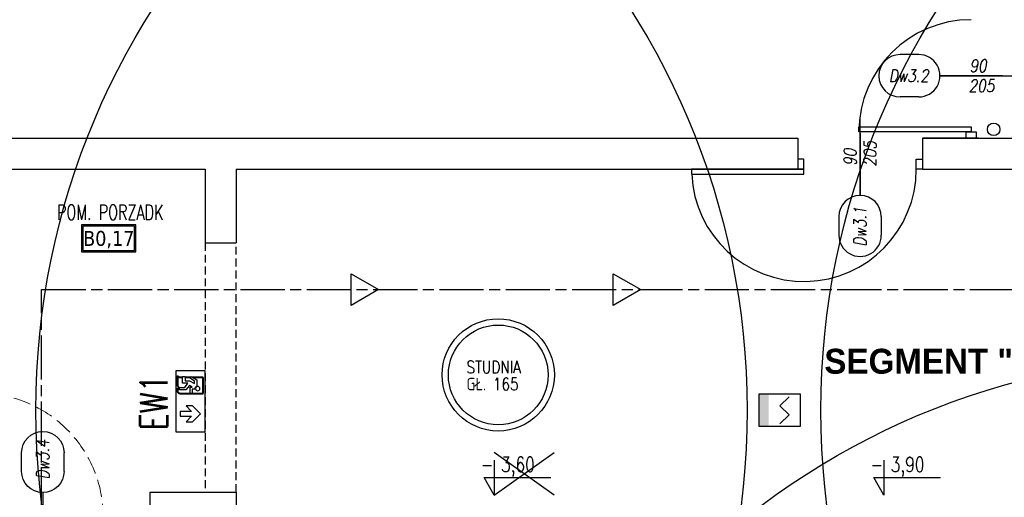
# Model space of a CAD drawing. Header units: millimetres. Extents: x 42924 to 92944, y -369470 to -179866.
# Tile 45 of 256: x 46190 to 46979, y -181568 to -181185. Entities that reach past the tile are written whole.
import ezdxf
from ezdxf.enums import TextEntityAlignment as Align

# ---------------------------------------------------------------- set-up
doc = ezdxf.new("R2010")
doc.units = ezdxf.units.MM
for name, pattern in [('CACHE', [9.525, 6.35, -3.175]), ('CENTER', [0.6, 0.375, -0.075, 0.075, -0.075]), ('CHAIN', [0.3543, 0.2362, -0.0295, 0.0591, -0.0295]), ('Hidden Line', [391.222223, 282.222223, -109])]:
    doc.linetypes.add(name, pattern=pattern)
doc.layers.get('0').update_dxf_attribs({"color": 8})
for name, color, linetype in [('!! 0_ Istn-sciany', 8, 'Continuous'), ('!! 0_ Istn-widok', 8, 'Continuous'), ('!! 0_ Opis', 8, 'Continuous'), ('!! 0_Istn-armatura', 8, 'Continuous'), ('!! 0_Istn-drzwi', 8, 'Continuous'), ('!! 0_Opis_pom', 123, 'Continuous'), ('!! 1_droga ewakuacyjna', 6, 'CHAIN'), ('!! 1_drzwi-linia', 8, 'Continuous'), ('!! 1_PROJ przerywana', 8, 'CACHE'), ('!! 2_drzwi opis', 8, 'Continuous'), ('E1', 2, 'Continuous'), ('E_0', 4, 'Continuous'), ('E_AW', 1, 'Continuous'), ('E_SSP', 2, 'Continuous')]:
    doc.layers.add(name, color=color, linetype=linetype)
doc.layers.add('E_SAP_ZASIĘG', color=150, linetype='Continuous', plot=False)
doc.styles.add('50', font='ROMANS.shx', dxfattribs={"width": 0.8, "height": 10})
doc.styles.add('ARCHETYP', font='romans.shx', dxfattribs={"height": 15})
doc.styles.add('ARIAL', font='tahoma.ttf')
doc.styles.add('ELE1', font='romans.shx', dxfattribs={"width": 0.8, "height": 18})
doc.styles.add('SIMPLEX', font='simplex.shx', dxfattribs={"width": 0.77})
doc.styles.add('STYLE10', font='arialbd.ttf')
doc.styles.add('TXT', font='simplex.shx')

# ---------------------------------------------------------------- blocks, each defined once
blk = doc.blocks.new('A$C407E493E')
at = {"layer": 'E_AW', "lineweight": 40}
for p, q in [((1.41, 30.87), (1.41, 43.67)), ((1.41, 43.67), (9.98, 43.67)), ((11.36, 43.67), (16, 43.67)), ((18.03, 43.67), (20.58, 43.67)), ((20.58, 43.67), (21.93, 45.03)), ((21.93, 45.03), (21.93, 36.86)), ((20.58, 30.87), (21.93, 32.22)), ((20.9, 35.83), (21.93, 36.86)), ((20.9, 33.91), (21.93, 34.94)), ((21.93, 34.94), (21.93, 32.22)), ((20.58, 30.87), (1.41, 30.87))]:
    blk.add_line(p, q, dxfattribs=at)
at = {"layer": 'E_AW'}
for p, q in [((10.96, 44.27), (6.58, 41.6)), ((6.58, 41.6), (6.58, 36.72)), ((8.36, 40.78), (11.83, 42.96)), ((12.5, 41.02), (8.36, 38.75)), ((8.36, 38.75), (8.36, 40.78)), ((11.83, 42.96), (10.96, 44.27)), ((16, 41.02), (12.5, 41.02)), ((18.03, 44.43), (16, 44.43)), ((16, 44.43), (16, 41.02)), ((18.03, 38.97), (18.03, 44.43)), ((7.93, 34.3), (10.21, 34.29)), ((10.21, 34.29), (10.21, 30.87)), ((10.37, 35.88), (12.53, 37.05)), ((11.98, 35.88), (10.37, 35.88)), ((11.98, 30.87), (11.98, 35.88)), ((12.53, 37.05), (15.28, 33.58)), ((16.29, 35.51), (13.7, 38.98)), ((13.7, 38.98), (18.03, 38.97)), ((15.28, 33.58), (20.58, 33.58)), ((20.58, 35.51), (16.29, 35.51)), ((20.58, 33.58), (20.58, 35.51)), ((20.9, 33.91), (20.9, 35.83)), ((10.21, 30.87), (11.98, 30.87)), ((3.54, 14.43), (9.91, 20.95)), ((9.91, 20.95), (14.98, 20.95)), ((14.98, 20.95), (10.84, 16.24)), ((10.84, 16.24), (19.84, 16.24)), ((19.84, 16.24), (19.84, 12.62)), ((9.91, 7.91), (3.54, 14.43)), ((14.98, 7.91), (9.91, 7.91)), ((19.84, 12.62), (10.84, 12.62)), ((10.84, 12.62), (14.98, 7.91))]:
    blk.add_line(p, q, dxfattribs=at)
blk.add_lwpolyline([(0, 0), (0, 48.82), (23.29, 48.82), (23.29, 0)], close=True, dxfattribs=at)
blk.add_circle((5.81, 34.7), 1.75, dxfattribs=at)
blk.add_arc((5.81, 34.7), 2.16, 349.40031, 69.13959, dxfattribs=at)
blk = doc.blocks.new('zaw-dr-90-p')
at = {"color": 2, "linetype": 'CENTER', "ltscale": 0.2}
for p, q in [((12, 0), (-12, 0)), ((0, 12), (0, -12)), ((24.5, 24), (31, 24)), ((24.5, 19), (31, 19))]:
    blk.add_line(p, q, dxfattribs=at)
at = {"ltscale": 0.2}
for p, q in [((10, 12), (6.5, 12)), ((10, 0), (10, 6.5))]:
    blk.add_line(p, q, dxfattribs=at)
blk.add_lwpolyline([(0, 6.5), (23.5, 6.5, 0.414214), (28, 11), (28, 31), (24.5, 31), (24.5, 11, -0.414214), (23.5, 10), (0, 10, 4.561698), (7.6, 6.5), (4.9, 4.2)], format="xyb", dxfattribs=at)
blk.add_lwpolyline([(-0.2, -0.2), (-2.5, -0.2), (-2.5, 0.2), (-0.2, 0.2), (-0.2, 2.5), (0.2, 2.5), (0.2, 0.2), (2.8, 0.2), (2.8, -0.2), (0.2, -0.2), (0.2, -2.8), (-0.2, -2.8)], close=True)
blk.add_lwpolyline([(10, 10), (10, 39), (6.5, 39), (6.5, 10)], dxfattribs=at)
blk.add_circle((0, 0), 6.5, dxfattribs=at)
blk = doc.blocks.new('drzwi 90- sc 12')
for p, q in [((-13620.32, 20410.16), (-13620.32, 20313.77)), ((-13614.92, 20409.86), (-13620.32, 20409.86)), ((-13616.12, 20410.26), (-13620.22, 20410.26)), ((-13616.12, 20410.26), (-13620, 20410.26)), ((-13618.17, 20410.26), (-13616.22, 20410.26)), ((-13618.17, 20410.26), (-13616.22, 20410.26)), ((-13616.12, 20410.26), (-13616.12, 20411.46)), ((-13616.12, 20411.46), (-13615.02, 20411.46)), ((-13614.92, 20411.36), (-13614.92, 20313.77)), ((-13620.32, 20313.47), (-13620.32, 20317.97)), ((-13614.92, 20313.77), (-13620.32, 20313.77)), ((-13618.22, 20313.37), (-13620.22, 20313.37)), ((-13618.22, 20313.67), (-13618.22, 20313.37)), ((-13618.22, 20313.67), (-13616.42, 20313.67)), ((-13615.92, 20313.17), (-13615.92, 20312.17)), ((-13615.92, 20312.17), (-13615.02, 20312.17)), ((-13614.92, 20312.27), (-13614.92, 20317.97)), ((-13715.57, 20308.32), (-13715.57, 20308.56)), ((-13715.57, 20307.69), (-13715.57, 20308.56)), ((-13715.57, 20307.82), (-13715.57, 20308.56)), ((-13715.57, 20307.72), (-13715.37, 20307.72)), ((-13617.77, 20311.12), (-13617.77, 20305.72)), ((-13617.77, 20311.12), (-13617.77, 20305.72)), ((-13616.17, 20309.92), (-13617.37, 20309.92)), ((-13616.17, 20309.92), (-13616.17, 20311.02)), ((-13715.77, 20301.96), (-13716.27, 20301.96)), ((-13616.77, 20301.96), (-13616.27, 20301.96))]:
    blk.add_line(p, q)
for points in [[(-13665.27, 20284.96), (-13665.27, 20325.83)], [(-13615.57, 20309.64), (-13615.32, 20309.64), (-13615.32, 20309.82), (-13616.32, 20309.82), (-13616.32, 20309.64), (-13615.92, 20309.64)]]:
    blk.add_lwpolyline(points)
at = {"lineweight": 30}
for points in [[(-13716.27, 20308.92), (-13721.27, 20308.92)], [(-13716.27, 20308.92), (-13716.27, 20296.92)], [(-13614.27, 20308.92), (-13609.27, 20308.92)], [(-13614.27, 20308.92), (-13614.27, 20296.92)]]:
    blk.add_lwpolyline(points, dxfattribs=at)
at = {"ltscale": 0.2}
for points in [[(-13715.57, 20307.51), (-13715.57, 20309.48, 0.414214), (-13715.91, 20309.82), (-13719.43, 20309.82, 0.414214), (-13719.77, 20309.48), (-13719.77, 20308.92), (-13719.59, 20308.92), (-13719.59, 20309.48, -0.414214), (-13719.43, 20309.64), (-13716.97, 20309.64)], [(-13716.97, 20309.64), (-13715.91, 20309.64, -0.414214), (-13715.75, 20309.48), (-13715.75, 20307.51)], [(-13715.75, 20307.76), (-13715.75, 20305.58, 0.414214), (-13715.41, 20305.24), (-13714.96, 20305.24, -0.414214), (-13714.8, 20305.08), (-13714.8, 20304.48, 0.414214), (-13714.46, 20304.14), (-13713.28, 20304.14, 0.414214), (-13712.94, 20304.48), (-13712.94, 20305.15, -1), (-13712.75, 20305.15), (-13712.75, 20301.96, -0.414214), (-13712.91, 20301.8), (-13715.43, 20301.8, -0.414214), (-13715.59, 20301.96), (-13715.59, 20302.52), (-13715.77, 20302.52), (-13715.77, 20301.96, 0.414214), (-13715.43, 20301.62), (-13712.91, 20301.62, 0.414214), (-13712.57, 20301.96), (-13712.57, 20305.15, 1), (-13713.12, 20305.15), (-13713.12, 20304.48, -0.414214), (-13713.28, 20304.32), (-13714.46, 20304.32, -0.414214), (-13714.62, 20304.48), (-13714.62, 20305.08, 0.414214), (-13714.96, 20305.42), (-13715.41, 20305.42, -0.414214), (-13715.57, 20305.58), (-13715.57, 20307.64)], [(-13615.92, 20309.64), (-13616.63, 20309.64, 0.414214), (-13616.79, 20309.48), (-13616.79, 20305.58, -0.414214), (-13617.13, 20305.24), (-13617.58, 20305.24, 0.414214), (-13617.74, 20305.08), (-13617.74, 20304.48, -0.414214), (-13618.08, 20304.14), (-13619.26, 20304.14, -0.414214), (-13619.6, 20304.48), (-13619.6, 20305.15, 1), (-13619.79, 20305.15), (-13619.79, 20301.96, 0.414214), (-13619.63, 20301.8), (-13617.11, 20301.8, 0.414214), (-13616.95, 20301.96), (-13616.95, 20302.52), (-13616.77, 20302.52), (-13616.77, 20301.96, -0.414214), (-13617.11, 20301.62), (-13619.63, 20301.62, -0.414214), (-13619.97, 20301.96), (-13619.97, 20305.15, -1), (-13619.42, 20305.15), (-13619.42, 20304.48, 0.414214), (-13619.26, 20304.32), (-13618.08, 20304.32, 0.414214), (-13617.92, 20304.48), (-13617.92, 20305.08, -0.414214), (-13617.58, 20305.42), (-13617.13, 20305.42, 0.414214), (-13616.97, 20305.58), (-13616.97, 20309.48, -0.414214), (-13616.63, 20309.82), (-13613.11, 20309.82, -0.414214), (-13612.77, 20309.48), (-13612.77, 20308.92), (-13612.95, 20308.92), (-13612.95, 20309.48, 0.414214), (-13613.11, 20309.64), (-13615.57, 20309.64)]]:
    blk.add_lwpolyline(points, format="xyb", dxfattribs=at)
blk.add_lwpolyline([(-13616.79, 20308.82), (-13616.97, 20308.82), (-13616.97, 20307.42), (-13616.79, 20307.42)], close=True)
for centre, radius, start, end in [((-13620.22, 20410.16), 0.1, 90, 180), ((-13615.02, 20411.36), 0.1, 0, 90), ((-13620.22, 20313.47), 0.1, 180, 270), ((-13616.42, 20313.17), 0.5, 0, 90), ((-13615.02, 20312.27), 0.1, 270, 0), ((-13616.27, 20311.02), 0.1, 0, 90)]:
    blk.add_arc(centre, radius, start, end)
at = {"linetype": 'Hidden Line', "lineweight": 9, "ltscale": 0.05}
blk.add_arc((-13615.5, 20305.14), 99.12, 94.80054, 177.69442, dxfattribs=at)
at = {"xscale": 0.09999999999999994, "yscale": 0.09999999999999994, "zscale": 0.09999999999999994, "rotation": 180.0000000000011}
blk.add_blockref('zaw-dr-90-p', (-13614.92, 20310.92), dxfattribs=at)
blk = doc.blocks.new('1_ok-opis')
blk.add_line((0, 111.61), (0, 50))
for points in [[(-17, 128.61), (-17, 143.61)], [(17, 128.61), (17, 143.61)]]:
    blk.add_lwpolyline(points)
for centre, start, end in [((0, 143.61), 0, 180), ((0, 128.61), 180, 0)]:
    blk.add_arc(centre, 17, start, end)
at = {"style": 'ARCHETYP'}
for tag, height, rotation, p in [('NR', 12, 90, (0, 136.9)), ('NR', 12, 270, (0, 136.9)), ('SZEROKOŚĆ', 10, 90, (-8, 78.29)), ('WYSOKOŚĆ', 10, 270, (-8, 78.29)), ('WYSOKOŚĆ', 10, 90, (8, 78.29)), ('SZEROKOŚĆ', 10, 270, (8, 78.29))]:
    blk.add_attdef(tag, text='', height=height, rotation=rotation, dxfattribs=at).set_placement(p, align=Align.MIDDLE)
blk = doc.blocks.new('*U402')
at = {"layer": 'E_SSP'}
blk.add_hatch(color=256, dxfattribs=at).paths.add_polyline_path([(-2.048, -1.28), (-1.28, -1.28), (-1.28, 1.28), (-2.048, 1.28)])
for p, q in [((-0.362, 0.362), (0.362, 1.086)), ((-0.362, 0.362), (0.362, -0.362)), ((-0.362, -1.086), (0.362, -0.362))]:
    blk.add_line(p, q, dxfattribs=at)
blk.add_lwpolyline([(-2.048, -1.28), (1.28, -1.28), (1.28, 1.28), (-2.048, 1.28)], close=True, dxfattribs=at)

msp = doc.modelspace()

# ---------------------------------------------------------------- linework, layer by layer
at = {"layer": '!! 0_ Istn-sciany'}
for points in [[(46132.12722, -181279.72377), (46813.12722, -181279.72377)], [(46813.12722, -181279.72377), (46813.12722, -181304.72377)], [(46913.12722, -181279.72377), (46946.12722, -181279.72377)], [(46958.12722, -181279.72377), (46913.12722, -181279.72377)], [(46913.12722, -181279.72377), (47168.12722, -181279.72377)], [(46913.12722, -181279.72377), (46913.12722, -181304.72377)], [(46126.12722, -181304.72377), (46338.12722, -181304.72377)], [(46338.12722, -181304.72377), (46338.12722, -181363.72377)], [(46363.12722, -181304.72377), (46813.12722, -181304.72377)], [(46363.12722, -181304.72377), (46363.12722, -181363.72377)], [(46913.12722, -181304.72377), (47723.12722, -181304.72377)], [(46338.12722, -181363.72377), (46363.12722, -181363.72377)], [(46294.12722, -181563.72377), (46363.12722, -181563.72377)], [(46294.12722, -181579.72377), (46294.12722, -181563.72377)], [(46363.12722, -181563.72377), (46363.12722, -181579.72377)]]:
    msp.add_lwpolyline(points, dxfattribs=at)
at = {"layer": '!! 0_ Istn-widok'}
msp.add_lwpolyline([(46946.12722, -181279.72377), (46958.12722, -181279.72377)], dxfattribs=at)
at = {"layer": '!! 0_ Opis'}
for points in [[(46569.87407, -181538.11764), (46569.87407, -181566.11941)], [(46882.16802, -181538.11764), (46882.16802, -181566.11941)], [(46569.87407, -181566.11941), (46561.79065, -181552.11853)], [(46561.79065, -181552.11853), (46615.22486, -181552.11853)], [(46882.16802, -181566.11941), (46874.08461, -181552.11853)], [(46874.08461, -181552.11853), (46927.51881, -181552.11853)]]:
    msp.add_lwpolyline(points, dxfattribs=at)
at = {"layer": '!! 0_Istn-armatura'}
for centre, radius in [((46970.12722, -181272.72377), 5), ((46573.12722, -181469.72377), 45), ((46573.12722, -181469.72377), 40)]:
    msp.add_circle(centre, radius, dxfattribs=at)
at = {"layer": '!! 0_Istn-drzwi'}
for points in [[(46977.12722, -181229.72377), (46927.12722, -181229.72377)], [(46863.12722, -181275.72377), (46863.12722, -181325.72377)]]:
    msp.add_lwpolyline(points, dxfattribs=at)
for points in [[(46862.12722, -181270.72377), (46952.12722, -181270.72377), (46952.12722, -181274.72377), (46862.12722, -181274.72377)], [(46956.12722, -181274.72377), (46956.12722, -181279.72377), (46948.12722, -181279.72377), (46948.12722, -181274.72377)], [(46818.12722, -181296.72377), (46813.12722, -181296.72377), (46813.12722, -181304.72377), (46818.12722, -181304.72377)], [(46908.12722, -181296.72377), (46913.12722, -181296.72377), (46913.12722, -181304.72377), (46908.12722, -181304.72377)], [(46728.12722, -181308.72377), (46818.12722, -181308.72377), (46818.12722, -181304.72377), (46728.12722, -181304.72377)]]:
    msp.add_lwpolyline(points, close=True, dxfattribs=at)
for centre, start, end in [((46952.12722, -181274.72377), 90.00000004, 180.00000004), ((46818.12722, -181304.72377), 182.54731818, 359.99999996)]:
    msp.add_arc(centre, 90, start, end, dxfattribs=at)
at = {"layer": '!! 0_Opis_pom', "ltscale": 0.7}
for points in [[(46239.23183, -181371.07964), (46282.75183, -181371.07964), (46282.75183, -181349.31964), (46239.23183, -181349.31964)], [(46240.31983, -181369.99164), (46281.66383, -181369.99164), (46281.66383, -181350.40764), (46240.31983, -181350.40764)]]:
    msp.add_lwpolyline(points, close=True, dxfattribs=at)
at = {"layer": '!! 1_droga ewakuacyjna', "ltscale": 150}
for points in [[(46477.29115, -181401.2667), (46455.35733, -181413.93019), (46455.35733, -181388.6032)], [(46687.29115, -181401.2667), (46665.35733, -181413.93019), (46665.35733, -181388.6032)]]:
    msp.add_lwpolyline(points, close=True, dxfattribs=at)
msp.add_lwpolyline([(46207.12718, -181579.72377), (46207.12718, -181401.2667), (47050.34911, -181401.2667), (47050.34911, -181778.46394), (46918.12722, -181778.46394)], dxfattribs=at)
at = {"layer": '!! 1_PROJ przerywana'}
for points in [[(46338.12722, -181363.72377), (46338.12722, -181563.72377)], [(46363.12722, -181563.72377), (46363.12722, -181363.72377)]]:
    msp.add_lwpolyline(points, dxfattribs=at)
for points in [[(46569.87407, -181566.11941), (46617.89129, -181531.8547)], [(46617.89129, -181566.11941), (46569.87407, -181531.8547)]]:
    msp.add_lwpolyline(points)
at = {"layer": 'E_SAP_ZASIĘG'}
for centre in [(46172.51188, -181498.06894), (46802.53248, -181498.06894), (47431.73379, -181498.06894), (47143.28414, -182054.98481)]:
    msp.add_circle(centre, 600, dxfattribs=at)

# ---------------------------------------------------------------- block references
at = {"layer": '!! 1_drzwi-linia', "xscale": -1}
msp.add_blockref('drzwi 90- sc 12', (32541.85752, -201888.64811), dxfattribs=at)
at = {"layer": '!! 2_drzwi opis'}
ref = msp.add_blockref('1_ok-opis', (47038.73846, -181229.72376), dxfattribs=dict(at, rotation=90.00000361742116))
ref.add_attrib('WYSOKOŚĆ', '90 ', dxfattribs={"layer": '0', "height": 10, "rotation": 0.00000362, "style": '50', "oblique": 10, "width": 0.8}).set_placement((46960.44761, -181221.72377), align=Align.MIDDLE)
ref.add_attrib('SZEROKOŚĆ', '205', dxfattribs={"layer": '0', "height": 10, "rotation": 0.00000362, "style": '50', "oblique": 10, "width": 0.8}).set_placement((46960.44761, -181237.72377), align=Align.MIDDLE)
ref.add_attrib('NR', 'Dw3.2', dxfattribs={"layer": '0', "height": 10, "rotation": 0.00000362, "style": '50', "oblique": 10, "width": 0.8}).set_placement((46902.10601, -181229.72377), align=Align.MIDDLE)
ref = msp.add_blockref('1_ok-opis', (46863.12721, -181214.11253), dxfattribs=dict(at, rotation=180.0000036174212))
ref.add_attrib('WYSOKOŚĆ', '90 ', dxfattribs={"layer": '0', "height": 10, "rotation": 90.00000362, "style": '50', "oblique": 10, "width": 0.8}).set_placement((46855.12722, -181292.40338), align=Align.MIDDLE)
ref.add_attrib('SZEROKOŚĆ', '205', dxfattribs={"layer": '0', "height": 10, "rotation": 90.00000362, "style": '50', "oblique": 10, "width": 0.8}).set_placement((46871.12722, -181292.40338), align=Align.MIDDLE)
ref.add_attrib('NR', 'Dw3.1', dxfattribs={"layer": '0', "height": 10, "rotation": 90.00000362, "style": '50', "oblique": 10, "width": 0.8}).set_placement((46863.12722, -181350.74498), align=Align.MIDDLE)
ref = msp.add_blockref('1_ok-opis', (46208.12722, -181675.72377), dxfattribs=dict(at, xscale=-1, rotation=359.9999963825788))
ref.add_attrib('WYSOKOŚĆ', '90 ', dxfattribs={"layer": '0', "height": 10, "rotation": 89.99999638, "style": '50', "oblique": 10, "width": 0.8}).set_placement((46200.12722, -181597.43292), align=Align.MIDDLE)
ref.add_attrib('SZEROKOŚĆ', '205', dxfattribs={"layer": '0', "height": 10, "rotation": 89.99999638, "style": '50', "oblique": 10, "width": 0.8}).set_placement((46216.12722, -181597.43292), align=Align.MIDDLE)
ref.add_attrib('NR', 'Dw3.4', dxfattribs={"layer": '0', "height": 10, "rotation": 89.99999638, "style": '50', "oblique": 10, "width": 0.8}).set_placement((46208.12722, -181537.51663), align=Align.MIDDLE)
at = {"layer": 'E_0', "xscale": -1}
msp.add_blockref('A$C407E493E', (46338.1272, -181515.38242), dxfattribs=at)
at = {"layer": 'E_SSP', "xscale": 9.999999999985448, "yscale": 9.999999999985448, "zscale": 9.999999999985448}
msp.add_blockref('*U402', (46802.53248, -181498.06894), dxfattribs=at)

# ---------------------------------------------------------------- texts
at = {"layer": '!! 0_ Opis'}
for s, height, style, width, p in [('SEGMENT "B"', 20, 'STYLE10', 0.95, (46834.49663, -181468.74076)), ('- 3,60', 12, 'SIMPLEX', 0.75, (46559.18662, -181547.54041)), ('- 3,90', 12, 'SIMPLEX', 0.75, (46871.48057, -181547.54041))]:
    msp.add_text(s, height=height, dxfattribs=dict(at, style=style, width=width)).set_placement(p)
at = {"layer": '!! 0_Istn-armatura', "style": 'ARCHETYP', "width": 0.8}
for s, p in [('STUDNIA', (46547.68852, -181468.42939)), ('GŁ. 165', (46547.68852, -181482.06595))]:
    msp.add_text(s, height=10, rotation=0.00000004, dxfattribs=at).set_placement(p)
at = {"layer": '!! 0_Opis_pom', "ltscale": 0.7, "style": 'TXT', "width": 0.7}
msp.add_text('POM. PORZADK', height=12, dxfattribs=at).set_placement((46262.10696, -181345.27333), align=Align.CENTER)
at = {"layer": '!! 0_Opis_pom', "ltscale": 0.7, "style": 'ARIAL'}
msp.add_attdef('B0,17', text='', height=11.968, dxfattribs=at).set_placement((46260.99183, -181360.19964), align=Align.MIDDLE_CENTER)
at = {"layer": 'E1', "style": 'ELE1', "width": 0.75}
msp.add_text('EW1', height=22, rotation=90, dxfattribs=at).set_placement((46297.13234, -181491.74342), align=Align.MIDDLE_CENTER)

doc.saveas('drawing.dxf')
